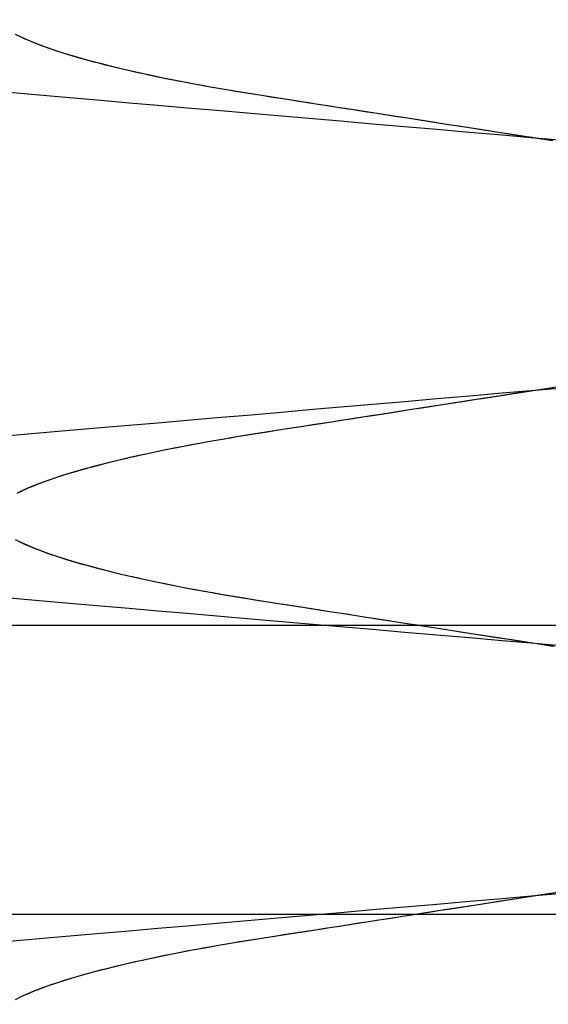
# Model space of a CAD drawing. Header units: millimetres. Extents: x -88 to 88, y -12 to 103.
# Tile 210 of 256: x -35.097 to -34.732, y 10.873 to 11.554. Entities that reach past the tile are written whole.
import ezdxf

# ---------------------------------------------------------------- set-up
doc = ezdxf.new("R2010")
doc.units = ezdxf.units.MM
doc.layers.add('Default', color=7, linetype='Continuous', true_color=0x000000)

msp = doc.modelspace()

# ---------------------------------------------------------------- linework, layer by layer
at = {"layer": 'Default', "color": 254, "true_color": 0xcad1ee, "extrusion": (0.866025, -1.45717e-14, -0.5)}
msp.add_lwpolyline([(11.50185, -21.59629), (11.50661, -21.59622), (11.51152, -21.59598), (11.51657, -21.59557), (11.52177, -21.59497), (11.52441, -21.59459), (11.5271, -21.59415), (11.52981, -21.59366), (11.53256, -21.59312), (11.53534, -21.59251), (11.53815, -21.59184), (11.54099, -21.5911), (11.54385, -21.59029), (11.54675, -21.58942), (11.54966, -21.58847), (11.55261, -21.58745), (11.55557, -21.58635), (11.55855, -21.58517), (11.56155, -21.5839), (11.56456, -21.58256), (11.56758, -21.58112), (11.57062, -21.5796), (11.57366, -21.57799), (11.5767, -21.57628), (11.57975, -21.57448), (11.58279, -21.57258), (11.58582, -21.57059), (11.58885, -21.56849), (11.59185, -21.56629), (11.59484, -21.56399), (11.59781, -21.56159), (11.60075, -21.55907), (11.60366, -21.55646), (11.60653, -21.55373), (11.60936, -21.5509), (11.61214, -21.54797), (11.61487, -21.54492), (11.61754, -21.54177), (11.62015, -21.53852), (11.62269, -21.53516), (11.62516, -21.5317), (11.62756, -21.52814), (11.62986, -21.52448), (11.63208, -21.52073), (11.63421, -21.51688), (11.63623, -21.51294), (11.63815, -21.50892), (11.63997, -21.50482), (11.64167, -21.50063), (11.64325, -21.49638), (11.6447, -21.49205), (11.64604, -21.48766), (11.64724, -21.48322), (11.64831, -21.47872), (11.64924, -21.47417), (11.65003, -21.46959), (11.65069, -21.46497), (11.6512, -21.46032), (11.65156, -21.45566), (11.65178, -21.45098), (11.65185, -21.44629), (11.65178, -21.44161), (11.65156, -21.43693), (11.6512, -21.43226), (11.65069, -21.42762), (11.65003, -21.423), (11.64924, -21.41841), (11.64831, -21.41387), (11.64724, -21.40937), (11.64604, -21.40492), (11.6447, -21.40053), (11.64325, -21.39621), (11.64167, -21.39195), (11.63997, -21.38777), (11.63815, -21.38366), (11.63623, -21.37964), (11.63421, -21.3757), (11.63208, -21.37186), (11.62986, -21.3681), (11.62756, -21.36444), (11.62516, -21.36088), (11.62269, -21.35742), (11.62015, -21.35407), (11.61754, -21.35081), (11.61487, -21.34766), (11.61214, -21.34462), (11.60936, -21.34168), (11.60653, -21.33885), (11.60366, -21.33613), (11.60075, -21.33351), (11.59781, -21.331), (11.59484, -21.32859), (11.59185, -21.32629), (11.58885, -21.32409), (11.58582, -21.322), (11.58279, -21.32), (11.57975, -21.3181), (11.5767, -21.3163), (11.57366, -21.3146), (11.57062, -21.31298), (11.56758, -21.31146), (11.56456, -21.31003), (11.56155, -21.30868), (11.55855, -21.30742), (11.55557, -21.30624), (11.55261, -21.30514), (11.54966, -21.30412), (11.54675, -21.30317), (11.54385, -21.30229), (11.54099, -21.30149), (11.53815, -21.30075), (11.53534, -21.30008), (11.53256, -21.29947), (11.52981, -21.29892), (11.5271, -21.29843), (11.52441, -21.298), (11.52177, -21.29762), (11.51657, -21.29702), (11.51152, -21.2966), (11.50661, -21.29637), (11.50185, -21.29629)], dxfattribs=at)
at = {"layer": 'Default', "color": 254, "true_color": 0xcad1ee, "extrusion": (0.866025, -5.67447e-14, 0.5)}
msp.add_lwpolyline([(11.61852, 14.19488), (11.61376, 14.19496), (11.60885, 14.1952), (11.6038, 14.19561), (11.59861, 14.19621), (11.59596, 14.19659), (11.59328, 14.19702), (11.59056, 14.19751), (11.58781, 14.19806), (11.58504, 14.19867), (11.58223, 14.19934), (11.57939, 14.20008), (11.57652, 14.20088), (11.57363, 14.20176), (11.57071, 14.20271), (11.56777, 14.20373), (11.56481, 14.20483), (11.56183, 14.20601), (11.55883, 14.20727), (11.55582, 14.20862), (11.55279, 14.21005), (11.54976, 14.21157), (11.54672, 14.21319), (11.54367, 14.21489), (11.54063, 14.21669), (11.53759, 14.21859), (11.53455, 14.22059), (11.53153, 14.22269), (11.52852, 14.22488), (11.52553, 14.22719), (11.52256, 14.22959), (11.51962, 14.2321), (11.51672, 14.23472), (11.51385, 14.23744), (11.51102, 14.24027), (11.50824, 14.24321), (11.50551, 14.24625), (11.50283, 14.2494), (11.50022, 14.25266), (11.49768, 14.25602), (11.49521, 14.25948), (11.49282, 14.26304), (11.49051, 14.26669), (11.48829, 14.27045), (11.48617, 14.2743), (11.48414, 14.27823), (11.48222, 14.28226), (11.48041, 14.28636), (11.47871, 14.29054), (11.47713, 14.2948), (11.47567, 14.29913), (11.47434, 14.30352), (11.47314, 14.30796), (11.47207, 14.31246), (11.47113, 14.317), (11.47034, 14.32159), (11.46969, 14.32621), (11.46918, 14.33085), (11.46881, 14.33552), (11.46859, 14.3402), (11.46852, 14.34488), (11.46859, 14.34957), (11.46881, 14.35425), (11.46918, 14.35892), (11.46969, 14.36356), (11.47034, 14.36818), (11.47113, 14.37276), (11.47207, 14.37731), (11.47314, 14.38181), (11.47434, 14.38625), (11.47567, 14.39064), (11.47713, 14.39497), (11.47871, 14.39922), (11.48041, 14.40341), (11.48222, 14.40751), (11.48414, 14.41154), (11.48617, 14.41547), (11.48829, 14.41932), (11.49051, 14.42307), (11.49282, 14.42673), (11.49521, 14.43029), (11.49768, 14.43375), (11.50022, 14.43711), (11.50283, 14.44037), (11.50551, 14.44351), (11.50824, 14.44656), (11.51102, 14.44949), (11.51385, 14.45232), (11.51672, 14.45505), (11.51962, 14.45767), (11.52256, 14.46018), (11.52553, 14.46258), (11.52852, 14.46488), (11.53153, 14.46708), (11.53455, 14.46918), (11.53759, 14.47118), (11.54063, 14.47307), (11.54367, 14.47488), (11.54672, 14.47658), (11.54976, 14.47819), (11.55279, 14.47972), (11.55582, 14.48115), (11.55883, 14.4825), (11.56183, 14.48376), (11.56481, 14.48494), (11.56777, 14.48604), (11.57071, 14.48706), (11.57363, 14.48801), (11.57652, 14.48888), (11.57939, 14.48969), (11.58223, 14.49043), (11.58504, 14.4911), (11.58781, 14.49171), (11.59056, 14.49226), (11.59328, 14.49275), (11.59596, 14.49318), (11.59861, 14.49356), (11.6038, 14.49416), (11.60885, 14.49457), (11.61376, 14.49481), (11.61852, 14.49488)], dxfattribs=at)
at = {"layer": 'Default', "color": 254, "true_color": 0xcad1ee, "extrusion": (0.866025, 2.64449e-14, -0.5)}
msp.add_lwpolyline([(11.50185, -21.29629), (11.49709, -21.29637), (11.49219, -21.2966), (11.48714, -21.29702), (11.48194, -21.29762), (11.47929, -21.298), (11.47661, -21.29843), (11.4739, -21.29892), (11.47115, -21.29947), (11.46837, -21.30008), (11.46556, -21.30075), (11.46272, -21.30149), (11.45985, -21.30229), (11.45696, -21.30317), (11.45404, -21.30412), (11.4511, -21.30514), (11.44814, -21.30624), (11.44516, -21.30742), (11.44216, -21.30868), (11.43915, -21.31003), (11.43612, -21.31146), (11.43309, -21.31298), (11.43005, -21.3146), (11.42701, -21.3163), (11.42396, -21.3181), (11.42092, -21.32), (11.41789, -21.322), (11.41486, -21.32409), (11.41185, -21.32629), (11.40886, -21.32859), (11.4059, -21.331), (11.40296, -21.33351), (11.40005, -21.33613), (11.39718, -21.33885), (11.39435, -21.34168), (11.39157, -21.34462), (11.38884, -21.34766), (11.38617, -21.35081), (11.38356, -21.35407), (11.38101, -21.35742), (11.37854, -21.36088), (11.37615, -21.36444), (11.37385, -21.3681), (11.37163, -21.37186), (11.3695, -21.3757), (11.36748, -21.37964), (11.36555, -21.38366), (11.36374, -21.38777), (11.36204, -21.39195), (11.36046, -21.39621), (11.359, -21.40053), (11.35767, -21.40492), (11.35647, -21.40937), (11.3554, -21.41387), (11.35447, -21.41841), (11.35367, -21.423), (11.35302, -21.42762), (11.35251, -21.43226), (11.35215, -21.43693), (11.35193, -21.44161), (11.35185, -21.44629), (11.35193, -21.45098), (11.35215, -21.45566), (11.35251, -21.46032), (11.35302, -21.46497), (11.35367, -21.46959), (11.35447, -21.47417), (11.3554, -21.47872), (11.35647, -21.48322), (11.35767, -21.48766), (11.359, -21.49205), (11.36046, -21.49638), (11.36204, -21.50063), (11.36374, -21.50482), (11.36555, -21.50892), (11.36748, -21.51294), (11.3695, -21.51688), (11.37163, -21.52073), (11.37385, -21.52448), (11.37615, -21.52814), (11.37854, -21.5317), (11.38101, -21.53516), (11.38356, -21.53852), (11.38617, -21.54177), (11.38884, -21.54492), (11.39157, -21.54797), (11.39435, -21.5509), (11.39718, -21.55373), (11.40005, -21.55646), (11.40296, -21.55907), (11.4059, -21.56159), (11.40886, -21.56399), (11.41185, -21.56629), (11.41486, -21.56849), (11.41789, -21.57059), (11.42092, -21.57258), (11.42396, -21.57448), (11.42701, -21.57628), (11.43005, -21.57799), (11.43309, -21.5796), (11.43612, -21.58112), (11.43915, -21.58256), (11.44216, -21.5839), (11.44516, -21.58517), (11.44814, -21.58635), (11.4511, -21.58745), (11.45404, -21.58847), (11.45696, -21.58942), (11.45985, -21.59029), (11.46272, -21.5911), (11.46556, -21.59184), (11.46837, -21.59251), (11.47115, -21.59312), (11.4739, -21.59366), (11.47661, -21.59415), (11.47929, -21.59459), (11.48194, -21.59497), (11.48714, -21.59557), (11.49219, -21.59598), (11.49709, -21.59622), (11.50185, -21.59629)], dxfattribs=at)
at = {"layer": 'Default', "color": 254, "true_color": 0xcad1ee, "extrusion": (0.866025, -2.99143e-14, 0.5)}
msp.add_lwpolyline([(11.26852, 14.49488), (11.27328, 14.49481), (11.27819, 14.49457), (11.28324, 14.49416), (11.28843, 14.49356), (11.29108, 14.49318), (11.29376, 14.49275), (11.29648, 14.49226), (11.29923, 14.49171), (11.30201, 14.4911), (11.30482, 14.49043), (11.30765, 14.48969), (11.31052, 14.48888), (11.31341, 14.48801), (11.31633, 14.48706), (11.31927, 14.48604), (11.32223, 14.48494), (11.32522, 14.48376), (11.32821, 14.4825), (11.33123, 14.48115), (11.33425, 14.47972), (11.33729, 14.47819), (11.34033, 14.47658), (11.34337, 14.47488), (11.34641, 14.47307), (11.34945, 14.47118), (11.35249, 14.46918), (11.35551, 14.46708), (11.35852, 14.46488), (11.36151, 14.46258), (11.36448, 14.46018), (11.36742, 14.45767), (11.37032, 14.45505), (11.37319, 14.45232), (11.37602, 14.44949), (11.3788, 14.44656), (11.38153, 14.44351), (11.38421, 14.44037), (11.38682, 14.43711), (11.38936, 14.43375), (11.39183, 14.43029), (11.39422, 14.42673), (11.39653, 14.42307), (11.39875, 14.41932), (11.40087, 14.41547), (11.4029, 14.41154), (11.40482, 14.40751), (11.40663, 14.40341), (11.40833, 14.39922), (11.40991, 14.39497), (11.41137, 14.39064), (11.4127, 14.38625), (11.41391, 14.38181), (11.41497, 14.37731), (11.41591, 14.37276), (11.4167, 14.36818), (11.41735, 14.36356), (11.41786, 14.35892), (11.41823, 14.35425), (11.41845, 14.34957), (11.41852, 14.34488), (11.41845, 14.3402), (11.41823, 14.33552), (11.41786, 14.33085), (11.41735, 14.32621), (11.4167, 14.32159), (11.41591, 14.317), (11.41497, 14.31246), (11.41391, 14.30796), (11.4127, 14.30352), (11.41137, 14.29913), (11.40991, 14.2948), (11.40833, 14.29054), (11.40663, 14.28636), (11.40482, 14.28226), (11.4029, 14.27823), (11.40087, 14.2743), (11.39875, 14.27045), (11.39653, 14.26669), (11.39422, 14.26304), (11.39183, 14.25948), (11.38936, 14.25602), (11.38682, 14.25266), (11.38421, 14.2494), (11.38153, 14.24625), (11.3788, 14.24321), (11.37602, 14.24027), (11.37319, 14.23744), (11.37032, 14.23472), (11.36742, 14.2321), (11.36448, 14.22959), (11.36151, 14.22719), (11.35852, 14.22488), (11.35551, 14.22269), (11.35249, 14.22059), (11.34945, 14.21859), (11.34641, 14.21669), (11.34337, 14.21489), (11.34033, 14.21319), (11.33729, 14.21157), (11.33425, 14.21005), (11.33123, 14.20862), (11.32821, 14.20727), (11.32522, 14.20601), (11.32223, 14.20483), (11.31927, 14.20373), (11.31633, 14.20271), (11.31341, 14.20176), (11.31052, 14.20088), (11.30765, 14.20008), (11.30482, 14.19934), (11.30201, 14.19867), (11.29923, 14.19806), (11.29648, 14.19751), (11.29376, 14.19702), (11.29108, 14.19659), (11.28843, 14.19621), (11.28324, 14.19561), (11.27819, 14.1952), (11.27328, 14.19496), (11.26852, 14.19488)], dxfattribs=at)
at = {"layer": 'Default', "color": 254, "true_color": 0xcad1ee, "extrusion": (0.866025, 7.35908e-14, -0.5)}
msp.add_lwpolyline([(11.15185, -21.59629), (11.15661, -21.59622), (11.16152, -21.59598), (11.16657, -21.59557), (11.17177, -21.59497), (11.17441, -21.59459), (11.1771, -21.59415), (11.17981, -21.59366), (11.18256, -21.59312), (11.18534, -21.59251), (11.18815, -21.59184), (11.19099, -21.5911), (11.19385, -21.59029), (11.19675, -21.58942), (11.19966, -21.58847), (11.20261, -21.58745), (11.20557, -21.58635), (11.20855, -21.58517), (11.21155, -21.5839), (11.21456, -21.58256), (11.21758, -21.58112), (11.22062, -21.5796), (11.22366, -21.57799), (11.2267, -21.57628), (11.22975, -21.57448), (11.23279, -21.57258), (11.23582, -21.57059), (11.23885, -21.56849), (11.24185, -21.56629), (11.24484, -21.56399), (11.24781, -21.56159), (11.25075, -21.55907), (11.25366, -21.55646), (11.25653, -21.55373), (11.25936, -21.5509), (11.26214, -21.54797), (11.26487, -21.54492), (11.26754, -21.54177), (11.27015, -21.53852), (11.27269, -21.53516), (11.27516, -21.5317), (11.27756, -21.52814), (11.27986, -21.52448), (11.28208, -21.52073), (11.28421, -21.51688), (11.28623, -21.51294), (11.28815, -21.50892), (11.28997, -21.50482), (11.29167, -21.50063), (11.29325, -21.49638), (11.2947, -21.49205), (11.29604, -21.48766), (11.29724, -21.48322), (11.29831, -21.47872), (11.29924, -21.47417), (11.30003, -21.46959), (11.30069, -21.46497), (11.3012, -21.46032), (11.30156, -21.45566), (11.30178, -21.45098), (11.30185, -21.44629), (11.30178, -21.44161), (11.30156, -21.43693), (11.3012, -21.43226), (11.30069, -21.42762), (11.30003, -21.423), (11.29924, -21.41841), (11.29831, -21.41387), (11.29724, -21.40937), (11.29604, -21.40492), (11.2947, -21.40053), (11.29325, -21.39621), (11.29167, -21.39195), (11.28997, -21.38777), (11.28815, -21.38366), (11.28623, -21.37964), (11.28421, -21.3757), (11.28208, -21.37186), (11.27986, -21.3681), (11.27756, -21.36444), (11.27516, -21.36088), (11.27269, -21.35742), (11.27015, -21.35407), (11.26754, -21.35081), (11.26487, -21.34766), (11.26214, -21.34462), (11.25936, -21.34168), (11.25653, -21.33885), (11.25366, -21.33613), (11.25075, -21.33351), (11.24781, -21.331), (11.24484, -21.32859), (11.24185, -21.32629), (11.23885, -21.32409), (11.23582, -21.322), (11.23279, -21.32), (11.22975, -21.3181), (11.2267, -21.3163), (11.22366, -21.3146), (11.22062, -21.31298), (11.21758, -21.31146), (11.21456, -21.31003), (11.21155, -21.30868), (11.20855, -21.30742), (11.20557, -21.30624), (11.20261, -21.30514), (11.19966, -21.30412), (11.19675, -21.30317), (11.19385, -21.30229), (11.19099, -21.30149), (11.18815, -21.30075), (11.18534, -21.30008), (11.18256, -21.29947), (11.17981, -21.29892), (11.1771, -21.29843), (11.17441, -21.298), (11.17177, -21.29762), (11.16657, -21.29702), (11.16152, -21.2966), (11.15661, -21.29637), (11.15185, -21.29629)], dxfattribs=at)
at = {"layer": 'Default', "color": 254, "true_color": 0xcad1ee, "extrusion": (0.866025, -9.40606e-15, 0.5)}
msp.add_lwpolyline([(11.26852, 14.19488), (11.26376, 14.19496), (11.25885, 14.1952), (11.2538, 14.19561), (11.24861, 14.19621), (11.24596, 14.19659), (11.24328, 14.19702), (11.24056, 14.19751), (11.23781, 14.19806), (11.23504, 14.19867), (11.23223, 14.19934), (11.22939, 14.20008), (11.22652, 14.20088), (11.22363, 14.20176), (11.22071, 14.20271), (11.21777, 14.20373), (11.21481, 14.20483), (11.21183, 14.20601), (11.20883, 14.20727), (11.20582, 14.20862), (11.20279, 14.21005), (11.19976, 14.21157), (11.19672, 14.21319), (11.19367, 14.21489), (11.19063, 14.21669), (11.18759, 14.21859), (11.18455, 14.22059), (11.18153, 14.22269), (11.17852, 14.22488), (11.17553, 14.22719), (11.17256, 14.22959), (11.16962, 14.2321), (11.16672, 14.23472), (11.16385, 14.23744), (11.16102, 14.24027), (11.15824, 14.24321), (11.15551, 14.24625), (11.15283, 14.2494), (11.15022, 14.25266), (11.14768, 14.25602), (11.14521, 14.25948), (11.14282, 14.26304), (11.14051, 14.26669), (11.13829, 14.27045), (11.13617, 14.2743), (11.13414, 14.27823), (11.13222, 14.28226), (11.13041, 14.28636), (11.12871, 14.29054), (11.12713, 14.2948), (11.12567, 14.29913), (11.12434, 14.30352), (11.12314, 14.30796), (11.12207, 14.31246), (11.12113, 14.317), (11.12034, 14.32159), (11.11969, 14.32621), (11.11918, 14.33085), (11.11881, 14.33552), (11.11859, 14.3402), (11.11852, 14.34488), (11.11859, 14.34957), (11.11881, 14.35425), (11.11918, 14.35892), (11.11969, 14.36356), (11.12034, 14.36818), (11.12113, 14.37276), (11.12207, 14.37731), (11.12314, 14.38181), (11.12434, 14.38625), (11.12567, 14.39064), (11.12713, 14.39497), (11.12871, 14.39922), (11.13041, 14.40341), (11.13222, 14.40751), (11.13414, 14.41154), (11.13617, 14.41547), (11.13829, 14.41932), (11.14051, 14.42307), (11.14282, 14.42673), (11.14521, 14.43029), (11.14768, 14.43375), (11.15022, 14.43711), (11.15283, 14.44037), (11.15551, 14.44351), (11.15824, 14.44656), (11.16102, 14.44949), (11.16385, 14.45232), (11.16672, 14.45505), (11.16962, 14.45767), (11.17256, 14.46018), (11.17553, 14.46258), (11.17852, 14.46488), (11.18153, 14.46708), (11.18455, 14.46918), (11.18759, 14.47118), (11.19063, 14.47307), (11.19367, 14.47488), (11.19672, 14.47658), (11.19976, 14.47819), (11.20279, 14.47972), (11.20582, 14.48115), (11.20883, 14.4825), (11.21183, 14.48376), (11.21481, 14.48494), (11.21777, 14.48604), (11.22071, 14.48706), (11.22363, 14.48801), (11.22652, 14.48888), (11.22939, 14.48969), (11.23223, 14.49043), (11.23504, 14.4911), (11.23781, 14.49171), (11.24056, 14.49226), (11.24328, 14.49275), (11.24596, 14.49318), (11.24861, 14.49356), (11.2538, 14.49416), (11.25885, 14.49457), (11.26376, 14.49481), (11.26852, 14.49488)], dxfattribs=at)
at = {"layer": 'Default', "color": 254, "true_color": 0xcad1ee, "extrusion": (0.866025, 9.09766e-15, -0.5)}
msp.add_lwpolyline([(11.15185, -21.29629), (11.14709, -21.29637), (11.14219, -21.2966), (11.13714, -21.29702), (11.13194, -21.29762), (11.12929, -21.298), (11.12661, -21.29843), (11.1239, -21.29892), (11.12115, -21.29947), (11.11837, -21.30008), (11.11556, -21.30075), (11.11272, -21.30149), (11.10985, -21.30229), (11.10696, -21.30317), (11.10404, -21.30412), (11.1011, -21.30514), (11.09814, -21.30624), (11.09516, -21.30742), (11.09216, -21.30868), (11.08915, -21.31003), (11.08612, -21.31146), (11.08309, -21.31298), (11.08005, -21.3146), (11.07701, -21.3163), (11.07396, -21.3181), (11.07092, -21.32), (11.06789, -21.322), (11.06486, -21.32409), (11.06185, -21.32629), (11.05886, -21.32859), (11.0559, -21.331), (11.05296, -21.33351), (11.05005, -21.33613), (11.04718, -21.33885), (11.04435, -21.34168), (11.04157, -21.34462), (11.03884, -21.34766), (11.03617, -21.35081), (11.03356, -21.35407), (11.03101, -21.35742), (11.02854, -21.36088), (11.02615, -21.36444), (11.02385, -21.3681), (11.02163, -21.37186), (11.0195, -21.3757), (11.01748, -21.37964), (11.01555, -21.38366), (11.01374, -21.38777), (11.01204, -21.39195), (11.01046, -21.39621), (11.009, -21.40053), (11.00767, -21.40492), (11.00647, -21.40937), (11.0054, -21.41387), (11.00447, -21.41841), (11.00367, -21.423), (11.00302, -21.42762), (11.00251, -21.43226), (11.00215, -21.43693), (11.00193, -21.44161), (11.00185, -21.44629), (11.00193, -21.45098), (11.00215, -21.45566), (11.00251, -21.46032), (11.00302, -21.46497), (11.00367, -21.46959), (11.00447, -21.47417), (11.0054, -21.47872), (11.00647, -21.48322), (11.00767, -21.48766), (11.009, -21.49205), (11.01046, -21.49638), (11.01204, -21.50063), (11.01374, -21.50482), (11.01555, -21.50892), (11.01748, -21.51294), (11.0195, -21.51688), (11.02163, -21.52073), (11.02385, -21.52448), (11.02615, -21.52814), (11.02854, -21.5317), (11.03101, -21.53516), (11.03356, -21.53852), (11.03617, -21.54177), (11.03884, -21.54492), (11.04157, -21.54797), (11.04435, -21.5509), (11.04718, -21.55373), (11.05005, -21.55646), (11.05296, -21.55907), (11.0559, -21.56159), (11.05886, -21.56399), (11.06185, -21.56629), (11.06486, -21.56849), (11.06789, -21.57059), (11.07092, -21.57258), (11.07396, -21.57448), (11.07701, -21.57628), (11.08005, -21.57799), (11.08309, -21.5796), (11.08612, -21.58112), (11.08915, -21.58256), (11.09216, -21.5839), (11.09516, -21.58517), (11.09814, -21.58635), (11.1011, -21.58745), (11.10404, -21.58847), (11.10696, -21.58942), (11.10985, -21.59029), (11.11272, -21.5911), (11.11556, -21.59184), (11.11837, -21.59251), (11.12115, -21.59312), (11.1239, -21.59366), (11.12661, -21.59415), (11.12929, -21.59459), (11.13194, -21.59497), (11.13714, -21.59557), (11.14219, -21.59598), (11.14709, -21.59622), (11.15185, -21.59629)], dxfattribs=at)
at = {"layer": 'Default', "color": 254, "true_color": 0xcad1ee}
for points in [[(-47.38118, 11.13519), (-33.80118, 11.13519)], [(-47.38118, 11.13519), (-33.80118, 11.13519)], [(-36.39118, 11.13519), (-33.79118, 11.13519)], [(-36.39118, 10.93519), (-33.99118, 10.93519)]]:
    msp.add_lwpolyline(points, dxfattribs=at)
at = {"layer": 'Default', "color": 254, "true_color": 0xcad1ee, "extrusion": (0.866025, 4.20189e-14, 0.5)}
msp.add_lwpolyline([(10.91852, 14.49488), (10.92328, 14.49481), (10.92819, 14.49457), (10.93324, 14.49416), (10.93843, 14.49356), (10.94108, 14.49318), (10.94376, 14.49275), (10.94648, 14.49226), (10.94923, 14.49171), (10.95201, 14.4911), (10.95482, 14.49043), (10.95765, 14.48969), (10.96052, 14.48888), (10.96341, 14.48801), (10.96633, 14.48706), (10.96927, 14.48604), (10.97223, 14.48494), (10.97522, 14.48376), (10.97821, 14.4825), (10.98123, 14.48115), (10.98425, 14.47972), (10.98729, 14.47819), (10.99033, 14.47658), (10.99337, 14.47488), (10.99641, 14.47307), (10.99945, 14.47118), (11.00249, 14.46918), (11.00551, 14.46708), (11.00852, 14.46488), (11.01151, 14.46258), (11.01448, 14.46018), (11.01742, 14.45767), (11.02032, 14.45505), (11.02319, 14.45232), (11.02602, 14.44949), (11.0288, 14.44656), (11.03153, 14.44351), (11.03421, 14.44037), (11.03682, 14.43711), (11.03936, 14.43375), (11.04183, 14.43029), (11.04422, 14.42673), (11.04653, 14.42307), (11.04875, 14.41932), (11.05087, 14.41547), (11.0529, 14.41154), (11.05482, 14.40751), (11.05663, 14.40341), (11.05833, 14.39922), (11.05991, 14.39497), (11.06137, 14.39064), (11.0627, 14.38625), (11.06391, 14.38181), (11.06497, 14.37731), (11.06591, 14.37276), (11.0667, 14.36818), (11.06735, 14.36356), (11.06786, 14.35892), (11.06823, 14.35425), (11.06845, 14.34957), (11.06852, 14.34488), (11.06845, 14.3402), (11.06823, 14.33552), (11.06786, 14.33085), (11.06735, 14.32621), (11.0667, 14.32159), (11.06591, 14.317), (11.06497, 14.31246), (11.06391, 14.30796), (11.0627, 14.30352), (11.06137, 14.29913), (11.05991, 14.2948), (11.05833, 14.29054), (11.05663, 14.28636), (11.05482, 14.28226), (11.0529, 14.27823), (11.05087, 14.2743), (11.04875, 14.27045), (11.04653, 14.26669), (11.04422, 14.26304), (11.04183, 14.25948), (11.03936, 14.25602), (11.03682, 14.25266), (11.03421, 14.2494), (11.03153, 14.24625), (11.0288, 14.24321), (11.02602, 14.24027), (11.02319, 14.23744), (11.02032, 14.23472), (11.01742, 14.2321), (11.01448, 14.22959), (11.01151, 14.22719), (11.00852, 14.22488), (11.00551, 14.22269), (11.00249, 14.22059), (10.99945, 14.21859), (10.99641, 14.21669), (10.99337, 14.21489), (10.99033, 14.21319), (10.98729, 14.21157), (10.98425, 14.21005), (10.98123, 14.20862), (10.97821, 14.20727), (10.97522, 14.20601), (10.97223, 14.20483), (10.96927, 14.20373), (10.96633, 14.20271), (10.96341, 14.20176), (10.96052, 14.20088), (10.95765, 14.20008), (10.95482, 14.19934), (10.95201, 14.19867), (10.94923, 14.19806), (10.94648, 14.19751), (10.94376, 14.19702), (10.94108, 14.19659), (10.93843, 14.19621), (10.93324, 14.19561), (10.92819, 14.1952), (10.92328, 14.19496), (10.91852, 14.19488)], dxfattribs=at)
at = {"layer": 'Default', "color": 254, "true_color": 0xcad1ee, "extrusion": (0.866025, -5.32753e-14, -0.5)}
msp.add_lwpolyline([(10.80185, -21.59629), (10.80661, -21.59622), (10.81152, -21.59598), (10.81657, -21.59557), (10.82177, -21.59497), (10.82441, -21.59459), (10.8271, -21.59415), (10.82981, -21.59366), (10.83256, -21.59312), (10.83534, -21.59251), (10.83815, -21.59184), (10.84099, -21.5911), (10.84385, -21.59029), (10.84675, -21.58942), (10.84966, -21.58847), (10.85261, -21.58745), (10.85557, -21.58635), (10.85855, -21.58517), (10.86155, -21.5839), (10.86456, -21.58256), (10.86758, -21.58112), (10.87062, -21.5796), (10.87366, -21.57799), (10.8767, -21.57628), (10.87975, -21.57448), (10.88279, -21.57258), (10.88582, -21.57059), (10.88885, -21.56849), (10.89185, -21.56629), (10.89484, -21.56399), (10.89781, -21.56159), (10.90075, -21.55907), (10.90366, -21.55646), (10.90653, -21.55373), (10.90936, -21.5509), (10.91214, -21.54797), (10.91487, -21.54492), (10.91754, -21.54177), (10.92015, -21.53852), (10.92269, -21.53516), (10.92516, -21.5317), (10.92756, -21.52814), (10.92986, -21.52448), (10.93208, -21.52073), (10.93421, -21.51688), (10.93623, -21.51294), (10.93815, -21.50892), (10.93997, -21.50482), (10.94167, -21.50063), (10.94325, -21.49638), (10.9447, -21.49205), (10.94604, -21.48766), (10.94724, -21.48322), (10.94831, -21.47872), (10.94924, -21.47417), (10.95003, -21.46959), (10.95069, -21.46497), (10.9512, -21.46032), (10.95156, -21.45566), (10.95178, -21.45098), (10.95185, -21.44629), (10.95178, -21.44161), (10.95156, -21.43693), (10.9512, -21.43226), (10.95069, -21.42762), (10.95003, -21.423), (10.94924, -21.41841), (10.94831, -21.41387), (10.94724, -21.40937), (10.94604, -21.40492), (10.9447, -21.40053), (10.94325, -21.39621), (10.94167, -21.39195), (10.93997, -21.38777), (10.93815, -21.38366), (10.93623, -21.37964), (10.93421, -21.3757), (10.93208, -21.37186), (10.92986, -21.3681), (10.92756, -21.36444), (10.92516, -21.36088), (10.92269, -21.35742), (10.92015, -21.35407), (10.91754, -21.35081), (10.91487, -21.34766), (10.91214, -21.34462), (10.90936, -21.34168), (10.90653, -21.33885), (10.90366, -21.33613), (10.90075, -21.33351), (10.89781, -21.331), (10.89484, -21.32859), (10.89185, -21.32629), (10.88885, -21.32409), (10.88582, -21.322), (10.88279, -21.32), (10.87975, -21.3181), (10.8767, -21.3163), (10.87366, -21.3146), (10.87062, -21.31298), (10.86758, -21.31146), (10.86456, -21.31003), (10.86155, -21.30868), (10.85855, -21.30742), (10.85557, -21.30624), (10.85261, -21.30514), (10.84966, -21.30412), (10.84675, -21.30317), (10.84385, -21.30229), (10.84099, -21.30149), (10.83815, -21.30075), (10.83534, -21.30008), (10.83256, -21.29947), (10.82981, -21.29892), (10.8271, -21.29843), (10.82441, -21.298), (10.82177, -21.29762), (10.81657, -21.29702), (10.81152, -21.2966), (10.80661, -21.29637), (10.80185, -21.29629)], dxfattribs=at)
at = {"layer": 'Default', "color": 254, "true_color": 0xcad1ee, "extrusion": (0.866025, -2.0277e-14, 0.5)}
msp.add_lwpolyline([(10.91852, 14.19488), (10.91376, 14.19496), (10.90885, 14.1952), (10.9038, 14.19561), (10.89861, 14.19621), (10.89596, 14.19659), (10.89328, 14.19702), (10.89056, 14.19751), (10.88781, 14.19806), (10.88504, 14.19867), (10.88223, 14.19934), (10.87939, 14.20008), (10.87652, 14.20088), (10.87363, 14.20176), (10.87071, 14.20271), (10.86777, 14.20373), (10.86481, 14.20483), (10.86183, 14.20601), (10.85883, 14.20727), (10.85582, 14.20862), (10.85279, 14.21005), (10.84976, 14.21157), (10.84672, 14.21319), (10.84367, 14.21489), (10.84063, 14.21669), (10.83759, 14.21859), (10.83455, 14.22059), (10.83153, 14.22269), (10.82852, 14.22488), (10.82553, 14.22719), (10.82256, 14.22959), (10.81962, 14.2321), (10.81672, 14.23472), (10.81385, 14.23744), (10.81102, 14.24027), (10.80824, 14.24321), (10.80551, 14.24625), (10.80283, 14.2494), (10.80022, 14.25266), (10.79768, 14.25602), (10.79521, 14.25948), (10.79282, 14.26304), (10.79051, 14.26669), (10.78829, 14.27045), (10.78617, 14.2743), (10.78414, 14.27823), (10.78222, 14.28226), (10.78041, 14.28636), (10.77871, 14.29054), (10.77713, 14.2948), (10.77567, 14.29913), (10.77434, 14.30352), (10.77314, 14.30796), (10.77207, 14.31246), (10.77113, 14.317), (10.77034, 14.32159), (10.76969, 14.32621), (10.76918, 14.33085), (10.76881, 14.33552), (10.76859, 14.3402), (10.76852, 14.34488), (10.76859, 14.34957), (10.76881, 14.35425), (10.76918, 14.35892), (10.76969, 14.36356), (10.77034, 14.36818), (10.77113, 14.37276), (10.77207, 14.37731), (10.77314, 14.38181), (10.77434, 14.38625), (10.77567, 14.39064), (10.77713, 14.39497), (10.77871, 14.39922), (10.78041, 14.40341), (10.78222, 14.40751), (10.78414, 14.41154), (10.78617, 14.41547), (10.78829, 14.41932), (10.79051, 14.42307), (10.79282, 14.42673), (10.79521, 14.43029), (10.79768, 14.43375), (10.80022, 14.43711), (10.80283, 14.44037), (10.80551, 14.44351), (10.80824, 14.44656), (10.81102, 14.44949), (10.81385, 14.45232), (10.81672, 14.45505), (10.81962, 14.45767), (10.82256, 14.46018), (10.82553, 14.46258), (10.82852, 14.46488), (10.83153, 14.46708), (10.83455, 14.46918), (10.83759, 14.47118), (10.84063, 14.47307), (10.84367, 14.47488), (10.84672, 14.47658), (10.84976, 14.47819), (10.85279, 14.47972), (10.85582, 14.48115), (10.85883, 14.4825), (10.86183, 14.48376), (10.86481, 14.48494), (10.86777, 14.48604), (10.87071, 14.48706), (10.87363, 14.48801), (10.87652, 14.48888), (10.87939, 14.48969), (10.88223, 14.49043), (10.88504, 14.4911), (10.88781, 14.49171), (10.89056, 14.49226), (10.89328, 14.49275), (10.89596, 14.49318), (10.89861, 14.49356), (10.9038, 14.49416), (10.90885, 14.49457), (10.91376, 14.49481), (10.91852, 14.49488)], dxfattribs=at)
at = {"layer": 'Default', "color": 254, "true_color": 0xcad1ee}
for points in [[(-35.1005, 11.54451, -4.20731), (-35.09675, 11.54263, -4.21914), (-35.0926, 11.54072, -4.23088), (-35.08804, 11.5388, -4.24251), (-35.08309, 11.53687, -4.25401), (-35.07776, 11.53492, -4.26535), (-35.07203, 11.53297, -4.27652), (-35.06594, 11.53102, -4.2875), (-35.05948, 11.52907, -4.29827), (-35.05266, 11.52712, -4.30881), (-35.04551, 11.52517, -4.31911), (-35.03803, 11.52324, -4.32914), (-35.03023, 11.52132, -4.3389), (-35.02214, 11.51942, -4.34836), (-35.01377, 11.51753, -4.35753), (-35.00513, 11.51567, -4.36637), (-34.99624, 11.51383, -4.37489), (-34.98713, 11.51202, -4.38308), (-34.97781, 11.51023, -4.39092), (-34.96829, 11.50849, -4.3984), (-34.9586, 11.50677, -4.40554), (-34.94875, 11.50509, -4.41231), (-34.93877, 11.50345, -4.41872), (-34.92868, 11.50185, -4.42476), (-34.9184, 11.50025, -4.43048), (-34.90786, 11.49862, -4.43592), (-34.89707, 11.49694, -4.44106), (-34.88605, 11.49522, -4.44589), (-34.8748, 11.49347, -4.45038), (-34.86335, 11.49169, -4.45454), (-34.85171, 11.48988, -4.45834), (-34.83989, 11.48804, -4.46178), (-34.82791, 11.48618, -4.46483), (-34.81578, 11.48429, -4.4675), (-34.80354, 11.48239, -4.46978), (-34.79119, 11.48047, -4.47165), (-34.77876, 11.47853, -4.47311), (-34.76627, 11.47659, -4.47416), (-34.75373, 11.47464, -4.47479), (-34.74118, 11.47269, -4.475), (-34.72862, 11.47073, -4.47479)], [(-35.09853, 11.5435, -4.21368), (-35.09626, 11.54239, -4.22059), (-35.09385, 11.54128, -4.22746), (-35.09131, 11.54016, -4.23428), (-35.08864, 11.53904, -4.24105), (-35.08583, 11.53792, -4.24777), (-35.0829, 11.53679, -4.25444), (-35.07983, 11.53566, -4.26105), (-35.07659, 11.53452, -4.26769), (-35.07323, 11.53337, -4.27426), (-35.06974, 11.53222, -4.28076), (-35.06612, 11.53108, -4.28718), (-35.06238, 11.52993, -4.29353), (-35.05851, 11.52879, -4.29981), (-35.05453, 11.52764, -4.306), (-35.05042, 11.5265, -4.31212), (-35.04619, 11.52536, -4.31815), (-35.04185, 11.52422, -4.3241), (-35.03738, 11.52308, -4.32997), (-35.03281, 11.52194, -4.33575), (-35.02811, 11.52081, -4.34144), (-35.02331, 11.51968, -4.34704), (-35.01839, 11.51856, -4.35255), (-35.01336, 11.51744, -4.35796), (-35.00841, 11.51637, -4.36308), (-35.00337, 11.5153, -4.3681), (-34.99824, 11.51424, -4.37303), (-34.99302, 11.51319, -4.37785), (-34.98771, 11.51214, -4.38258), (-34.98231, 11.51111, -4.3872), (-34.97682, 11.51008, -4.39171), (-34.97126, 11.50905, -4.39613), (-34.9656, 11.50804, -4.40043), (-34.95987, 11.50703, -4.40463), (-34.95405, 11.50602, -4.40872), (-34.94816, 11.50503, -4.41271), (-34.94219, 11.50403, -4.41658), (-34.93614, 11.50305, -4.42034), (-34.93001, 11.50207, -4.42399), (-34.92381, 11.5011, -4.42752), (-34.91737, 11.5001, -4.43103), (-34.91088, 11.49909, -4.43441), (-34.90432, 11.49807, -4.43765), (-34.89772, 11.49704, -4.44076), (-34.89107, 11.496, -4.44374), (-34.88436, 11.49496, -4.44659), (-34.87761, 11.49391, -4.4493), (-34.87081, 11.49285, -4.45188), (-34.86398, 11.49179, -4.45433), (-34.8571, 11.49072, -4.45664), (-34.85018, 11.48964, -4.45881), (-34.84322, 11.48856, -4.46085), (-34.83623, 11.48747, -4.46276), (-34.82921, 11.48638, -4.46453), (-34.82216, 11.48528, -4.46616), (-34.81507, 11.48418, -4.46765), (-34.80796, 11.48308, -4.46901), (-34.80083, 11.48197, -4.47023), (-34.79367, 11.48085, -4.47131), (-34.78649, 11.47974, -4.47226), (-34.77929, 11.47862, -4.47306), (-34.77208, 11.47749, -4.47373), (-34.76485, 11.47637, -4.47426), (-34.75761, 11.47524, -4.47464), (-34.75036, 11.47412, -4.47489), (-34.74309, 11.47299, -4.475), (-34.73582, 11.47186, -4.47496), (-34.72855, 11.47072, -4.47479)], [(-35.11481, 11.50509, -4.66216), (-35.09685, 11.50345, -4.67369), (-35.07867, 11.50185, -4.68457), (-35.06017, 11.50026, -4.69487), (-35.0412, 11.49862, -4.70466), (-35.02178, 11.49694, -4.71391), (-35.00194, 11.49522, -4.7226), (-34.9817, 11.49347, -4.73069), (-34.96109, 11.49169, -4.73817), (-34.94013, 11.48988, -4.74502), (-34.91885, 11.48804, -4.7512), (-34.89729, 11.48618, -4.7567), (-34.87547, 11.48429, -4.76151), (-34.85343, 11.48239, -4.7656), (-34.8312, 11.48047, -4.76897), (-34.80883, 11.47853, -4.7716), (-34.78634, 11.47659, -4.77349), (-34.76378, 11.47464, -4.77462), (-34.74117, 11.47269, -4.775), (-34.71857, 11.47073, -4.77462)], [(-34.71857, 11.29964, -3.42538), (-34.74117, 11.29769, -3.425), (-34.76378, 11.29573, -3.42538), (-34.78634, 11.29378, -3.42652), (-34.80883, 11.29184, -3.4284), (-34.8312, 11.28991, -3.43103), (-34.85343, 11.28799, -3.4344), (-34.87547, 11.28608, -3.4385), (-34.89729, 11.2842, -3.4433), (-34.91885, 11.28233, -3.44881), (-34.94013, 11.28049, -3.45499), (-34.96109, 11.27868, -3.46183), (-34.9817, 11.2769, -3.46931), (-35.00194, 11.27515, -3.47741), (-35.02178, 11.27344, -3.48609), (-35.0412, 11.27176, -3.49534), (-35.06017, 11.27012, -3.50513), (-35.07867, 11.26852, -3.51544), (-35.09685, 11.26692, -3.52631), (-35.11481, 11.26528, -3.53785)], [(-34.72463, 11.30026, -3.72537), (-34.73199, 11.29912, -3.72511), (-34.73935, 11.29797, -3.72501), (-34.74672, 11.29683, -3.72504), (-34.75409, 11.29568, -3.72522), (-34.76146, 11.29453, -3.72555), (-34.76875, 11.2934, -3.72602), (-34.77604, 11.29226, -3.72662), (-34.7833, 11.29113, -3.72737), (-34.79055, 11.29001, -3.72827), (-34.79777, 11.28888, -3.7293), (-34.80498, 11.28776, -3.73047), (-34.81215, 11.28665, -3.73178), (-34.8193, 11.28553, -3.73323), (-34.82643, 11.28443, -3.73482), (-34.83352, 11.28332, -3.73655), (-34.84058, 11.28222, -3.73842), (-34.8476, 11.28113, -3.74042), (-34.85459, 11.28005, -3.74256), (-34.86153, 11.27896, -3.74484), (-34.86844, 11.27789, -3.74726), (-34.8753, 11.27682, -3.74981), (-34.88186, 11.27581, -3.75239), (-34.88835, 11.2748, -3.75509), (-34.8948, 11.27381, -3.75791), (-34.90118, 11.27282, -3.76085), (-34.90751, 11.27184, -3.76391), (-34.91378, 11.27087, -3.76709), (-34.91999, 11.2699, -3.77038), (-34.92613, 11.26893, -3.77379), (-34.93221, 11.26797, -3.77731), (-34.93822, 11.267, -3.78094), (-34.94416, 11.26603, -3.78469), (-34.95004, 11.26505, -3.78855), (-34.95584, 11.26407, -3.79252), (-34.96157, 11.26308, -3.7966), (-34.96723, 11.26208, -3.80079), (-34.97281, 11.26107, -3.80509), (-34.97857, 11.26, -3.80971), (-34.98424, 11.25892, -3.81444), (-34.9898, 11.25783, -3.81927), (-34.99526, 11.25675, -3.8242), (-35.00062, 11.25565, -3.82924), (-35.00587, 11.25455, -3.83437), (-35.01102, 11.25345, -3.8396), (-35.01606, 11.25234, -3.84492), (-35.02099, 11.25122, -3.85034), (-35.0258, 11.25011, -3.85585), (-35.03051, 11.24899, -3.86144), (-35.03511, 11.24786, -3.86713), (-35.03959, 11.24674, -3.8729), (-35.04396, 11.24561, -3.87876), (-35.04821, 11.24448, -3.8847), (-35.05234, 11.24335, -3.89071), (-35.05636, 11.24221, -3.89681), (-35.06025, 11.24108, -3.90299), (-35.06403, 11.23994, -3.90924), (-35.06769, 11.2388, -3.91557), (-35.07122, 11.23767, -3.92197), (-35.07463, 11.23653, -3.92843), (-35.07791, 11.2354, -3.93497), (-35.08107, 11.23426, -3.94157), (-35.0841, 11.23313, -3.94824), (-35.087, 11.23199, -3.95498), (-35.08977, 11.23086, -3.96177), (-35.09241, 11.22973, -3.96862), (-35.09492, 11.22861, -3.97554), (-35.09729, 11.22748, -3.98251), (-35.09953, 11.22636, -3.98953)], [(-34.72862, 11.29964, -3.72521), (-34.74118, 11.29769, -3.725), (-34.75373, 11.29573, -3.72521), (-34.76627, 11.29378, -3.72584), (-34.77876, 11.29184, -3.72689), (-34.79119, 11.28991, -3.72835), (-34.80354, 11.28799, -3.73022), (-34.81578, 11.28608, -3.7325), (-34.82791, 11.2842, -3.73517), (-34.83989, 11.28233, -3.73822), (-34.85171, 11.28049, -3.74166), (-34.86335, 11.27868, -3.74546), (-34.8748, 11.2769, -3.74962), (-34.88605, 11.27515, -3.75411), (-34.89707, 11.27344, -3.75894), (-34.90786, 11.27176, -3.76408), (-34.9184, 11.27012, -3.76952), (-34.92868, 11.26852, -3.77524), (-34.93449, 11.26761, -3.77867), (-34.94026, 11.26668, -3.78221), (-34.946, 11.26574, -3.78588), (-34.95169, 11.26479, -3.78967), (-34.95734, 11.26382, -3.79357), (-34.96294, 11.26284, -3.7976), (-34.96848, 11.26185, -3.80174), (-34.97397, 11.26085, -3.806)], [(-34.97346, 11.26095, -3.8056), (-34.98155, 11.25943, -3.81217), (-34.98949, 11.2579, -3.81899), (-34.99728, 11.25634, -3.82607), (-35.00489, 11.25476, -3.83339), (-35.01233, 11.25316, -3.84096), (-35.01957, 11.25155, -3.84876), (-35.02661, 11.24992, -3.85678), (-35.03343, 11.24828, -3.86502), (-35.04003, 11.24663, -3.87348), (-35.0464, 11.24496, -3.88213), (-35.05252, 11.2433, -3.89098), (-35.0584, 11.24162, -3.90001), (-35.06401, 11.23995, -3.9092), (-35.06936, 11.23827, -3.91856), (-35.07444, 11.2366, -3.92806), (-35.07924, 11.23492, -3.9377), (-35.08375, 11.23326, -3.94746), (-35.08798, 11.2316, -3.95733), (-35.09192, 11.22995, -3.9673), (-35.09556, 11.22831, -3.97736), (-35.0989, 11.22669, -3.98749)], [(-35.1005, 11.19451, -4.20731), (-35.09675, 11.19263, -4.21914), (-35.0926, 11.19072, -4.23088), (-35.08804, 11.1888, -4.24251), (-35.08309, 11.18687, -4.25401), (-35.07776, 11.18492, -4.26535), (-35.07203, 11.18297, -4.27652), (-35.06594, 11.18102, -4.2875), (-35.05948, 11.17907, -4.29827), (-35.05266, 11.17712, -4.30881), (-35.04551, 11.17517, -4.31911), (-35.03803, 11.17324, -4.32914), (-35.03023, 11.17132, -4.3389), (-35.02214, 11.16942, -4.34836), (-35.01377, 11.16753, -4.35753), (-35.00513, 11.16567, -4.36637), (-34.99624, 11.16383, -4.37489), (-34.98713, 11.16202, -4.38308), (-34.97781, 11.16023, -4.39092), (-34.96829, 11.15849, -4.3984), (-34.9586, 11.15677, -4.40554), (-34.94875, 11.15509, -4.41231), (-34.93877, 11.15345, -4.41872), (-34.92868, 11.15185, -4.42476), (-34.9184, 11.15025, -4.43048), (-34.90786, 11.14862, -4.43592), (-34.89707, 11.14694, -4.44106), (-34.88605, 11.14522, -4.44589), (-34.8748, 11.14347, -4.45038), (-34.86335, 11.14169, -4.45454), (-34.85171, 11.13988, -4.45834), (-34.83989, 11.13804, -4.46178), (-34.82791, 11.13618, -4.46483), (-34.81578, 11.13429, -4.4675), (-34.80354, 11.13239, -4.46978), (-34.79119, 11.13047, -4.47165), (-34.77876, 11.12853, -4.47311), (-34.76627, 11.12659, -4.47416), (-34.75373, 11.12464, -4.47479), (-34.74118, 11.12269, -4.475), (-34.72862, 11.12073, -4.47479)], [(-35.09826, 11.19337, -4.21452), (-35.09601, 11.19227, -4.22133), (-35.09355, 11.19115, -4.22827), (-35.09097, 11.19002, -4.23516), (-35.08826, 11.18889, -4.24198), (-35.08542, 11.18776, -4.24874), (-35.08244, 11.18662, -4.25544), (-35.07935, 11.18549, -4.26207), (-35.07612, 11.18436, -4.26863), (-35.07277, 11.18322, -4.27513), (-35.0693, 11.18208, -4.28155), (-35.06571, 11.18095, -4.2879), (-35.06199, 11.17982, -4.29417), (-35.05816, 11.17868, -4.30037), (-35.0542, 11.17755, -4.3065), (-35.05013, 11.17642, -4.31254), (-35.04594, 11.17529, -4.3185), (-35.04164, 11.17416, -4.32438), (-35.03722, 11.17304, -4.33018), (-35.0327, 11.17192, -4.33589), (-35.02806, 11.1708, -4.34151), (-35.02331, 11.16968, -4.34704), (-35.01845, 11.16857, -4.35248), (-35.01348, 11.16747, -4.35783), (-35.00841, 11.16637, -4.36308), (-35.00323, 11.16527, -4.36824), (-34.99795, 11.16418, -4.3733), (-34.99257, 11.16309, -4.37826), (-34.98708, 11.16201, -4.38312), (-34.9815, 11.16093, -4.38787), (-34.97582, 11.15986, -4.39252), (-34.97003, 11.1588, -4.39707), (-34.96416, 11.15775, -4.40151), (-34.95818, 11.1567, -4.40583), (-34.95244, 11.15572, -4.40983), (-34.94664, 11.15475, -4.41371), (-34.94078, 11.15379, -4.41747), (-34.93485, 11.15284, -4.42112), (-34.92886, 11.15189, -4.42466), (-34.92279, 11.15094, -4.42809), (-34.91666, 11.14998, -4.43141), (-34.91044, 11.14902, -4.43463), (-34.90404, 11.14802, -4.43779), (-34.8976, 11.14702, -4.44082), (-34.89111, 11.14601, -4.44373), (-34.88457, 11.14499, -4.44651), (-34.87799, 11.14397, -4.44916), (-34.87135, 11.14294, -4.45169), (-34.86465, 11.14189, -4.45409), (-34.85789, 11.14084, -4.45637), (-34.85088, 11.13975, -4.4586), (-34.84383, 11.13866, -4.46068), (-34.83675, 11.13755, -4.46262), (-34.82963, 11.13645, -4.46442), (-34.82248, 11.13534, -4.46608), (-34.81531, 11.13422, -4.4676), (-34.80811, 11.1331, -4.46898), (-34.80088, 11.13197, -4.47022), (-34.79363, 11.13085, -4.47131), (-34.78636, 11.12972, -4.47227), (-34.77908, 11.12858, -4.47308), (-34.77177, 11.12745, -4.47375), (-34.76446, 11.12631, -4.47428), (-34.75713, 11.12517, -4.47466), (-34.74979, 11.12403, -4.4749), (-34.74244, 11.12288, -4.475), (-34.73509, 11.12174, -4.47495), (-34.72775, 11.1206, -4.47476)], [(-35.11481, 11.15509, -4.66216), (-35.09685, 11.15345, -4.67369), (-35.07867, 11.15185, -4.68457), (-35.06017, 11.15026, -4.69487), (-35.0412, 11.14862, -4.70466), (-35.02178, 11.14694, -4.71391), (-35.00194, 11.14522, -4.7226), (-34.9817, 11.14347, -4.73069), (-34.96109, 11.14169, -4.73817), (-34.94013, 11.13988, -4.74502), (-34.91885, 11.13804, -4.7512), (-34.89729, 11.13618, -4.7567), (-34.87547, 11.13429, -4.76151), (-34.85343, 11.13239, -4.7656), (-34.8312, 11.13047, -4.76897), (-34.80883, 11.12853, -4.7716), (-34.78634, 11.12659, -4.77349), (-34.76378, 11.12464, -4.77462), (-34.74117, 11.12269, -4.775), (-34.71857, 11.12073, -4.77462)], [(-34.71857, 10.94964, -3.42538), (-34.74117, 10.94769, -3.425), (-34.76378, 10.94573, -3.42538), (-34.78634, 10.94378, -3.42652), (-34.80883, 10.94184, -3.4284), (-34.8312, 10.93991, -3.43103), (-34.85343, 10.93799, -3.4344), (-34.87547, 10.93608, -3.4385), (-34.89729, 10.9342, -3.4433), (-34.91885, 10.93233, -3.44881), (-34.94013, 10.93049, -3.45499), (-34.96109, 10.92868, -3.46183), (-34.9817, 10.9269, -3.46931), (-35.00194, 10.92515, -3.47741), (-35.02178, 10.92344, -3.48609), (-35.0412, 10.92176, -3.49534), (-35.06017, 10.92012, -3.50513), (-35.07867, 10.91852, -3.51544), (-35.09685, 10.91692, -3.52631), (-35.11481, 10.91528, -3.53785)], [(-34.72862, 10.94964, -3.72521), (-34.74118, 10.94769, -3.725), (-34.75373, 10.94573, -3.72521), (-34.76627, 10.94378, -3.72584), (-34.77876, 10.94184, -3.72689), (-34.79119, 10.93991, -3.72835), (-34.80354, 10.93799, -3.73022), (-34.81578, 10.93608, -3.7325), (-34.82791, 10.9342, -3.73517), (-34.83989, 10.93233, -3.73822), (-34.85171, 10.93049, -3.74166), (-34.86335, 10.92868, -3.74546), (-34.8748, 10.9269, -3.74962), (-34.88605, 10.92515, -3.75411), (-34.89707, 10.92344, -3.75894), (-34.90786, 10.92176, -3.76408), (-34.9184, 10.92012, -3.76952), (-34.92868, 10.91852, -3.77524), (-34.93877, 10.91692, -3.78128), (-34.94875, 10.91528, -3.78769), (-34.9586, 10.9136, -3.79446), (-34.96829, 10.91189, -3.8016), (-34.97781, 10.91014, -3.80908), (-34.98713, 10.90836, -3.81692), (-34.99624, 10.90655, -3.82511), (-35.00513, 10.90471, -3.83363), (-35.01377, 10.90285, -3.84247), (-35.02214, 10.90096, -3.85164), (-35.03023, 10.89906, -3.8611), (-35.03803, 10.89713, -3.87086), (-35.04551, 10.8952, -3.88089), (-35.05266, 10.89326, -3.89119), (-35.05948, 10.89131, -3.90173), (-35.06594, 10.88935, -3.9125), (-35.07203, 10.8874, -3.92348), (-35.07776, 10.88545, -3.93465), (-35.08309, 10.88351, -3.94599), (-35.08804, 10.88157, -3.95749), (-35.0926, 10.87965, -3.96912), (-35.09675, 10.87775, -3.98086), (-35.1005, 10.87586, -3.99269)], [(-34.72573, 10.95009, -3.72532), (-34.7331, 10.94894, -3.72509), (-34.74047, 10.9478, -3.725), (-34.74784, 10.94665, -3.72506), (-34.7552, 10.94551, -3.72526), (-34.76256, 10.94436, -3.72561), (-34.7699, 10.94322, -3.7261), (-34.77723, 10.94208, -3.72674), (-34.78455, 10.94094, -3.72752), (-34.79186, 10.9398, -3.72844), (-34.79914, 10.93867, -3.72951), (-34.80641, 10.93754, -3.73072), (-34.81366, 10.93641, -3.73207), (-34.82088, 10.93529, -3.73357), (-34.82807, 10.93417, -3.73521), (-34.83524, 10.93306, -3.73699), (-34.8422, 10.93197, -3.73887), (-34.84912, 10.9309, -3.74087), (-34.85598, 10.92983, -3.743), (-34.86279, 10.92877, -3.74527), (-34.86956, 10.92772, -3.74766), (-34.87629, 10.92667, -3.75019), (-34.88299, 10.92563, -3.75285), (-34.88965, 10.92459, -3.75565), (-34.89606, 10.9236, -3.75848), (-34.9024, 10.92262, -3.76142), (-34.90867, 10.92165, -3.76448), (-34.91488, 10.92069, -3.76766), (-34.92104, 10.91973, -3.77095), (-34.92713, 10.91877, -3.77435), (-34.93317, 10.91782, -3.77788), (-34.93916, 10.91686, -3.78153), (-34.94536, 10.91585, -3.78546), (-34.95147, 10.91482, -3.78952), (-34.9575, 10.91379, -3.79368), (-34.96343, 10.91276, -3.79796), (-34.96927, 10.91171, -3.80234), (-34.97502, 10.91066, -3.80684), (-34.98067, 10.9096, -3.81144), (-34.98623, 10.90853, -3.81614), (-34.99169, 10.90746, -3.82095), (-34.99705, 10.90638, -3.82586), (-35.00231, 10.9053, -3.83086), (-35.00747, 10.90421, -3.83597), (-35.01253, 10.90312, -3.84117), (-35.01749, 10.90202, -3.84647), (-35.02234, 10.90091, -3.85186), (-35.02709, 10.89981, -3.85735), (-35.03173, 10.89869, -3.86292), (-35.03626, 10.89758, -3.86858), (-35.04067, 10.89646, -3.87433), (-35.04498, 10.89534, -3.88017), (-35.04918, 10.89422, -3.88608), (-35.05326, 10.89309, -3.89209), (-35.05723, 10.89196, -3.89817), (-35.06108, 10.89083, -3.90433), (-35.06481, 10.8897, -3.91057), (-35.06843, 10.88857, -3.91688), (-35.07192, 10.88744, -3.92327), (-35.07529, 10.8863, -3.92974), (-35.07854, 10.88517, -3.93627), (-35.08167, 10.88404, -3.94287), (-35.08467, 10.88291, -3.94954), (-35.08754, 10.88178, -3.95628), (-35.09025, 10.88066, -3.963), (-35.09283, 10.87955, -3.96976), (-35.09528, 10.87844, -3.97657), (-35.09759, 10.87734, -3.98342)]]:
    msp.add_polyline3d(points, dxfattribs=at)

doc.saveas('drawing.dxf')
